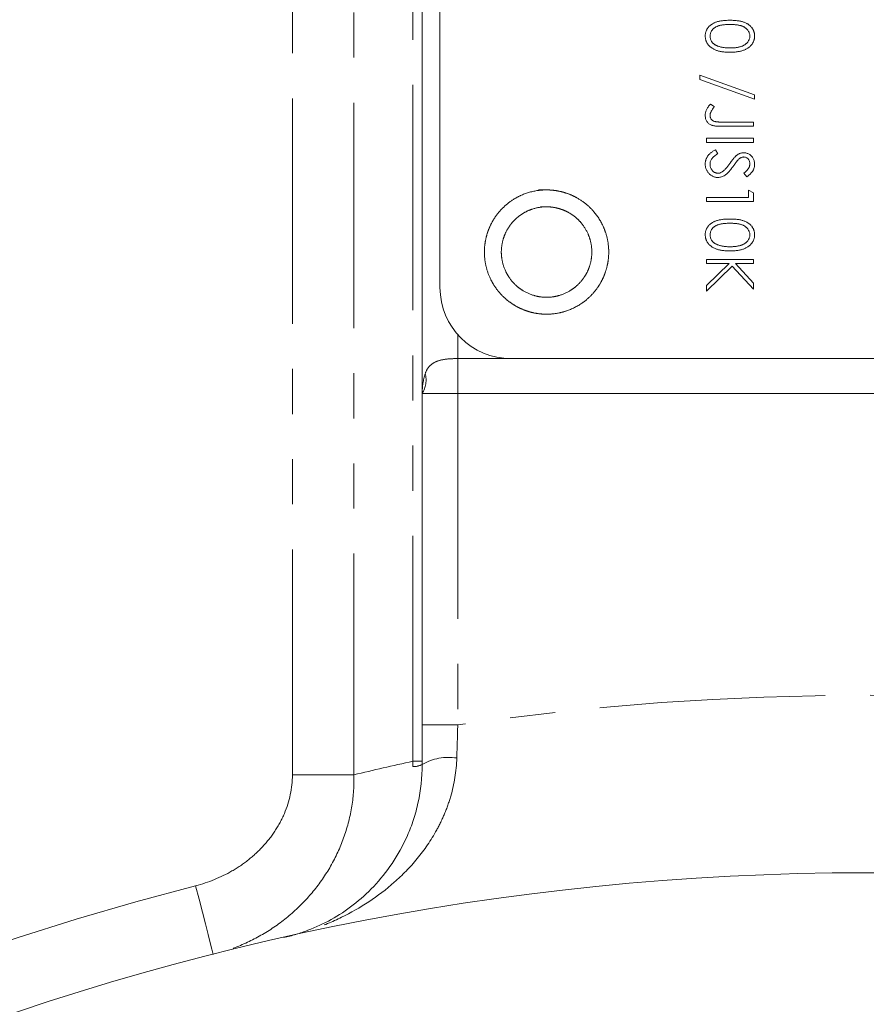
# Model space of a CAD drawing. Header units: millimetres. Extents: x -17 to 394, y -269 to 387.
# Tile 4 of 28: x 34 to 58, y 139 to 167. Entities that reach past the tile are written whole.
import ezdxf

# ---------------------------------------------------------------- set-up
doc = ezdxf.new("R2010")
doc.units = ezdxf.units.MM
doc.linetypes.add('PHANTOM', pattern=[12.7, 6.35, -1.27, 1.27, -1.27, 1.27, -1.27])

msp = doc.modelspace()

# ---------------------------------------------------------------- linework, layer by layer
at = {"color": 8, "linetype": 'PHANTOM', "lineweight": 0}
for p, q in [((45.224, 145.639), (45.224, 221.999)), ((43.569, 176.886), (43.569, 145.256)), ((41.837, 145.256), (41.837, 173.441)), ((46.492, 157.656), (46.492, 156.979)), ((46.492, 156.979), (46.492, 155.999)), ((46.492, 156.979), (47.992, 156.979)), ((46.492, 155.999), (46.492, 146.663)), ((46.492, 146.663), (45.492, 146.663)), ((45.224, 145.639), (45.492, 145.639)), ((43.569, 145.256), (41.837, 145.256))]:
    msp.add_line(p, q, dxfattribs=at)
at = {"color": 7, "linetype": 'Continuous', "lineweight": 15}
for p, q in [((45.492, 155.999), (45.492, 221.999)), ((45.992, 214.979), (45.992, 158.979)), ((53.306, 164.837), (53.306, 164.962)), ((53.306, 164.962), (54.849, 164.409)), ((54.849, 164.284), (53.306, 164.837)), ((54.849, 164.409), (54.849, 164.284)), ((53.611, 164.148), (53.713, 164.078)), ((53.935, 163.64), (54.815, 163.64)), ((54.815, 163.64), (54.815, 163.521)), ((54.815, 163.521), (53.922, 163.521)), ((53.492, 163.182), (54.815, 163.182)), ((53.492, 163.063), (53.492, 163.182)), ((54.815, 163.063), (53.492, 163.063)), ((54.815, 163.182), (54.815, 163.063)), ((53.747, 162.859), (53.814, 162.748)), ((54.625, 162.096), (54.544, 162.203)), ((54.679, 161.723), (54.815, 161.645)), ((54.679, 161.519), (54.679, 161.723)), ((53.492, 161.519), (54.679, 161.519)), ((53.492, 161.401), (53.492, 161.519)), ((54.815, 161.401), (53.492, 161.401)), ((54.815, 161.645), (54.815, 161.401)), ((53.492, 159.773), (54.815, 159.773)), ((53.492, 159.654), (53.492, 159.773)), ((54.815, 159.773), (54.815, 159.654)), ((54.13, 159.654), (53.492, 159.654)), ((53.492, 159.04), (54.13, 159.654)), ((54.221, 159.583), (53.492, 158.882)), ((54.815, 158.933), (54.221, 159.583)), ((54.311, 159.654), (54.815, 159.102)), ((54.815, 159.654), (54.311, 159.654)), ((53.492, 158.882), (53.492, 159.04)), ((54.815, 159.102), (54.815, 158.933)), ((47.992, 156.979), (61.892, 156.979)), ((45.492, 146.663), (45.492, 155.999)), ((45.492, 155.999), (46.492, 155.999)), ((69.492, 155.999), (46.492, 155.999))]:
    msp.add_line(p, q, dxfattribs=at)
at = {"color": 8, "linetype": 'PHANTOM', "lineweight": 0, "flags": 128}
msp.add_lwpolyline([(39.607, 140.195), (39.598, 140.232), (39.57, 140.343), (39.524, 140.522), (39.463, 140.763), (39.388, 141.057), (39.302, 141.392), (39.21, 141.755), (39.114, 142.133)], dxfattribs=at)
at = {"color": 7, "linetype": 'Continuous', "lineweight": 15}
msp.add_circle((57.992, 67.999), 74.5, dxfattribs=at)
msp.add_arc((47.992, 158.979), 2, 180, 270, dxfattribs=at)
at = {"color": 8, "linetype": 'PHANTOM', "lineweight": 0}
for centre, radius, start, end in [((44.905, 156.371), 0.695, 327.6814, 15.1557), ((57.992, 67.999), 79.5, 81.68275, 98.31725), ((62.322, 67.999), 79.5, 102.41964, 103.64374), ((46.235, 144.267), 1.482, 81.0635, 120.0878), ((45.253, 145.998), 0.508, 267.0545, 298.0841), ((57.992, 67.999), 76.5, 104.2869, 125.17971)]:
    msp.add_arc(centre, radius, start, end, dxfattribs=at)
at = {"color": 7, "linetype": 'Continuous', "lineweight": 15}
for points, knots in [([(53.458, 166.064), (53.458, 166.074), (53.459, 166.095), (53.462, 166.125), (53.468, 166.155), (53.476, 166.183), (53.486, 166.212), (53.499, 166.239), (53.514, 166.266), (53.531, 166.291), (53.55, 166.316), (53.572, 166.339), (53.596, 166.361), (53.622, 166.381), (53.65, 166.401), (53.681, 166.418), (53.714, 166.435), (53.749, 166.45), (53.787, 166.463), (53.829, 166.475), (53.874, 166.484), (53.923, 166.492), (53.975, 166.498), (54.031, 166.503), (54.091, 166.505), (54.132, 166.506), (54.153, 166.506)], [0, 0, 0, 0, 0.033787, 0.066622, 0.099285, 0.131361, 0.163585, 0.196104, 0.228902, 0.262158, 0.295991, 0.330218, 0.36506, 0.400951, 0.43762, 0.475708, 0.515381, 0.556414, 0.599765, 0.646424, 0.696431, 0.749782, 0.806573, 0.867436, 0.931887, 1, 1, 1, 1]), ([(54.154, 166.387), (54.136, 166.387), (54.102, 166.387), (54.052, 166.385), (54.005, 166.382), (53.962, 166.378), (53.922, 166.372), (53.886, 166.365), (53.853, 166.357), (53.822, 166.347), (53.795, 166.336), (53.769, 166.324), (53.745, 166.311), (53.723, 166.297), (53.703, 166.281), (53.684, 166.265), (53.667, 166.246), (53.647, 166.221), (53.626, 166.188), (53.608, 166.146), (53.596, 166.103), (53.595, 166.074), (53.594, 166.06)], [0, 0, 0, 0, 0.0729511, 0.1415837, 0.2059265, 0.2653014, 0.3205972, 0.3718165, 0.4187898, 0.4616987, 0.5021336, 0.5408043, 0.5781805, 0.6142969, 0.6496782, 0.6842995, 0.718359, 0.7520809, 0.8176524, 0.8797221, 0.9399656, 1, 1, 1, 1]), ([(54.153, 166.506), (54.174, 166.506), (54.215, 166.505), (54.275, 166.503), (54.332, 166.498), (54.384, 166.492), (54.433, 166.485), (54.478, 166.475), (54.52, 166.464), (54.558, 166.451), (54.593, 166.436), (54.625, 166.42), (54.656, 166.402), (54.684, 166.383), (54.71, 166.362), (54.734, 166.341), (54.756, 166.317), (54.775, 166.292), (54.792, 166.266), (54.808, 166.24), (54.82, 166.212), (54.831, 166.184), (54.839, 166.155), (54.845, 166.125), (54.848, 166.095), (54.849, 166.074), (54.849, 166.064)], [0, 0, 0, 0, 0.068595, 0.133246, 0.194313, 0.251279, 0.304513, 0.354235, 0.400481, 0.443411, 0.484015, 0.523252, 0.561042, 0.5979, 0.633518, 0.668314, 0.702496, 0.736685, 0.770293, 0.803437, 0.835913, 0.86846, 0.900847, 0.933467, 0.966258, 1, 1, 1, 1]), ([(54.713, 166.06), (54.712, 166.074), (54.711, 166.103), (54.7, 166.147), (54.681, 166.188), (54.66, 166.221), (54.641, 166.246), (54.623, 166.264), (54.605, 166.281), (54.584, 166.296), (54.562, 166.311), (54.538, 166.324), (54.513, 166.336), (54.485, 166.347), (54.455, 166.357), (54.422, 166.364), (54.385, 166.372), (54.345, 166.377), (54.302, 166.382), (54.256, 166.385), (54.206, 166.387), (54.171, 166.387), (54.154, 166.387)], [0, 0, 0, 0, 0.0603866, 0.1208832, 0.1827546, 0.247811, 0.2812991, 0.3150876, 0.3497024, 0.3848566, 0.4209662, 0.4585112, 0.4971747, 0.537602, 0.580503, 0.6274675, 0.6783882, 0.7339832, 0.7937467, 0.8577137, 0.9266979, 1, 1, 1, 1]), ([(54.153, 165.607), (54.133, 165.607), (54.093, 165.608), (54.036, 165.61), (53.981, 165.615), (53.93, 165.621), (53.882, 165.63), (53.837, 165.64), (53.795, 165.652), (53.756, 165.666), (53.721, 165.682), (53.687, 165.699), (53.656, 165.717), (53.627, 165.737), (53.6, 165.758), (53.575, 165.781), (53.553, 165.805), (53.533, 165.83), (53.515, 165.857), (53.5, 165.884), (53.487, 165.913), (53.477, 165.941), (53.468, 165.971), (53.463, 166.001), (53.459, 166.032), (53.458, 166.053), (53.458, 166.064)], [0, 0, 0, 0, 0.065063, 0.126773, 0.185516, 0.240765, 0.29298, 0.34225, 0.388919, 0.432776, 0.474628, 0.514775, 0.553606, 0.591426, 0.628028, 0.663804, 0.698984, 0.733591, 0.767628, 0.801208, 0.834264, 0.866981, 0.89972, 0.932702, 0.966176, 1, 1, 1, 1]), ([(53.594, 166.06), (53.594, 166.045), (53.596, 166.016), (53.607, 165.973), (53.625, 165.931), (53.646, 165.899), (53.665, 165.874), (53.682, 165.856), (53.701, 165.84), (53.722, 165.825), (53.744, 165.81), (53.768, 165.798), (53.794, 165.786), (53.812, 165.779), (53.821, 165.776)], [0, 0, 0, 0, 0.112813, 0.225394, 0.339595, 0.459675, 0.521735, 0.583926, 0.648174, 0.713881, 0.781004, 0.851451, 0.924051, 1, 1, 1, 1]), ([(54.849, 166.064), (54.849, 166.053), (54.848, 166.032), (54.845, 166.001), (54.839, 165.971), (54.831, 165.942), (54.82, 165.913), (54.808, 165.885), (54.793, 165.858), (54.775, 165.831), (54.755, 165.806), (54.733, 165.782), (54.709, 165.759), (54.682, 165.738), (54.653, 165.718), (54.621, 165.7), (54.587, 165.683), (54.551, 165.667), (54.512, 165.653), (54.471, 165.64), (54.425, 165.63), (54.377, 165.622), (54.326, 165.615), (54.271, 165.61), (54.213, 165.608), (54.173, 165.607), (54.153, 165.607)], [0, 0, 0, 0, 0.0337881, 0.0671939, 0.0998624, 0.1325666, 0.1651512, 0.1979132, 0.231319, 0.2650833, 0.2992553, 0.3343986, 0.3699428, 0.4062836, 0.4440638, 0.4829977, 0.5233544, 0.5655366, 0.6096129, 0.6563908, 0.7058855, 0.7583245, 0.8138318, 0.8727946, 0.9347222, 1, 1, 1, 1]), ([(54.154, 165.726), (54.169, 165.726), (54.201, 165.726), (54.246, 165.728), (54.289, 165.732), (54.331, 165.736), (54.369, 165.743), (54.406, 165.75), (54.441, 165.76), (54.473, 165.77), (54.503, 165.781), (54.531, 165.794), (54.557, 165.808), (54.581, 165.823), (54.603, 165.839), (54.623, 165.856), (54.64, 165.874), (54.66, 165.899), (54.681, 165.932), (54.7, 165.973), (54.711, 166.016), (54.712, 166.045), (54.713, 166.06)], [0, 0, 0, 0, 0.065681, 0.128486, 0.188175, 0.245106, 0.299448, 0.350823, 0.399942, 0.446672, 0.491255, 0.533376, 0.573853, 0.612526, 0.649597, 0.685532, 0.720106, 0.753838, 0.818925, 0.880493, 0.940311, 1, 1, 1, 1]), ([(53.821, 165.776), (53.833, 165.772), (53.857, 165.764), (53.894, 165.753), (53.933, 165.745), (53.974, 165.738), (54.016, 165.733), (54.06, 165.729), (54.106, 165.726), (54.138, 165.726), (54.154, 165.726)], [0, 0, 0, 0, 0.110588, 0.224542, 0.342503, 0.464324, 0.590756, 0.722227, 0.858843, 1, 1, 1, 1]), ([(53.458, 163.829), (53.459, 163.842), (53.459, 163.868), (53.466, 163.906), (53.476, 163.945), (53.492, 163.983), (53.512, 164.022), (53.539, 164.063), (53.572, 164.106), (53.598, 164.134), (53.611, 164.148)], [0, 0, 0, 0, 0.106071, 0.213422, 0.321685, 0.433858, 0.554081, 0.687587, 0.836466, 1, 1, 1, 1]), ([(53.613, 163.909), (53.61, 163.902), (53.604, 163.888), (53.598, 163.866), (53.595, 163.844), (53.594, 163.83), (53.594, 163.823)], [0, 0, 0, 0, 0.262952, 0.515707, 0.762109, 1, 1, 1, 1]), ([(53.713, 164.078), (53.701, 164.062), (53.68, 164.032), (53.653, 163.987), (53.63, 163.947), (53.618, 163.921), (53.613, 163.909)], [0, 0, 0, 0, 0.2991843, 0.5648989, 0.7985479, 1, 1, 1, 1]), ([(53.922, 163.521), (53.905, 163.521), (53.873, 163.521), (53.828, 163.522), (53.786, 163.525), (53.748, 163.528), (53.714, 163.533), (53.684, 163.538), (53.658, 163.544), (53.629, 163.553), (53.597, 163.569), (53.562, 163.592), (53.531, 163.621), (53.505, 163.654), (53.484, 163.692), (53.469, 163.735), (53.46, 163.781), (53.459, 163.813), (53.458, 163.829)], [0, 0, 0, 0, 0.077361, 0.148542, 0.214008, 0.272995, 0.326409, 0.37388, 0.41602, 0.452126, 0.518002, 0.582367, 0.647044, 0.71333, 0.780912, 0.850395, 0.922923, 1, 1, 1, 1]), ([(53.594, 163.823), (53.594, 163.814), (53.595, 163.795), (53.602, 163.769), (53.612, 163.744), (53.627, 163.721), (53.645, 163.7), (53.667, 163.682), (53.691, 163.668), (53.713, 163.659), (53.734, 163.653), (53.753, 163.65), (53.776, 163.646), (53.801, 163.644), (53.83, 163.642), (53.862, 163.64), (53.897, 163.64), (53.922, 163.64), (53.935, 163.64)], [0, 0, 0, 0, 0.062326, 0.123196, 0.184036, 0.246964, 0.310699, 0.373268, 0.436588, 0.502125, 0.539005, 0.583255, 0.634447, 0.692676, 0.75857, 0.831659, 0.911917, 1, 1, 1, 1]), ([(53.458, 162.457), (53.458, 162.467), (53.459, 162.487), (53.462, 162.516), (53.467, 162.545), (53.475, 162.573), (53.484, 162.6), (53.495, 162.627), (53.509, 162.652), (53.524, 162.678), (53.543, 162.702), (53.564, 162.726), (53.587, 162.75), (53.614, 162.773), (53.643, 162.795), (53.675, 162.817), (53.71, 162.839), (53.735, 162.852), (53.747, 162.859)], [0, 0, 0, 0, 0.057208, 0.113696, 0.169178, 0.224159, 0.27872, 0.333794, 0.389241, 0.445822, 0.503704, 0.564294, 0.627975, 0.695038, 0.765373, 0.839611, 0.917538, 1, 1, 1, 1]), ([(54.339, 162.701), (54.347, 162.706), (54.362, 162.718), (54.386, 162.733), (54.41, 162.746), (54.435, 162.756), (54.461, 162.765), (54.487, 162.77), (54.513, 162.774), (54.531, 162.774), (54.54, 162.775)], [0, 0, 0, 0, 0.133507, 0.262559, 0.388264, 0.512667, 0.633722, 0.755394, 0.877553, 1, 1, 1, 1]), ([(54.54, 162.775), (54.554, 162.774), (54.582, 162.773), (54.622, 162.765), (54.661, 162.752), (54.697, 162.734), (54.731, 162.71), (54.761, 162.683), (54.787, 162.65), (54.809, 162.615), (54.827, 162.576), (54.84, 162.535), (54.847, 162.492), (54.848, 162.463), (54.849, 162.449)], [0, 0, 0, 0, 0.083785, 0.16578, 0.24628, 0.327461, 0.408797, 0.489715, 0.571376, 0.655523, 0.741019, 0.826547, 0.911989, 1, 1, 1, 1]), ([(53.814, 162.748), (53.797, 162.737), (53.764, 162.717), (53.718, 162.684), (53.68, 162.649), (53.649, 162.614), (53.624, 162.576), (53.607, 162.538), (53.596, 162.498), (53.594, 162.471), (53.594, 162.457)], [0, 0, 0, 0, 0.159004, 0.304646, 0.438547, 0.562322, 0.677433, 0.786897, 0.893611, 1, 1, 1, 1]), ([(54.159, 162.484), (54.169, 162.498), (54.188, 162.524), (54.216, 162.562), (54.242, 162.595), (54.265, 162.624), (54.286, 162.649), (54.305, 162.67), (54.323, 162.687), (54.334, 162.696), (54.339, 162.701)], [0, 0, 0, 0, 0.181535, 0.347082, 0.495568, 0.628357, 0.74552, 0.845831, 0.930782, 1, 1, 1, 1]), ([(54.375, 162.569), (54.372, 162.566), (54.366, 162.559), (54.356, 162.546), (54.344, 162.53), (54.328, 162.509), (54.31, 162.485), (54.29, 162.457), (54.268, 162.425), (54.252, 162.403), (54.243, 162.391)], [0, 0, 0, 0, 0.052594, 0.124952, 0.218094, 0.333502, 0.468789, 0.624938, 0.801683, 1, 1, 1, 1]), ([(54.546, 162.656), (54.539, 162.656), (54.524, 162.655), (54.504, 162.651), (54.483, 162.646), (54.462, 162.637), (54.441, 162.626), (54.419, 162.61), (54.397, 162.591), (54.382, 162.576), (54.375, 162.569)], [0, 0, 0, 0, 0.107285, 0.214746, 0.322939, 0.434116, 0.553412, 0.686073, 0.834256, 1, 1, 1, 1]), ([(54.713, 162.462), (54.713, 162.476), (54.712, 162.502), (54.702, 162.539), (54.687, 162.573), (54.666, 162.602), (54.641, 162.626), (54.612, 162.643), (54.579, 162.654), (54.557, 162.655), (54.546, 162.656)], [0, 0, 0, 0, 0.143073, 0.275903, 0.402371, 0.528414, 0.650356, 0.765895, 0.880774, 1, 1, 1, 1]), ([(53.816, 162.079), (53.804, 162.079), (53.781, 162.08), (53.746, 162.086), (53.713, 162.094), (53.681, 162.106), (53.649, 162.122), (53.62, 162.141), (53.591, 162.163), (53.564, 162.189), (53.54, 162.217), (53.518, 162.247), (53.499, 162.278), (53.484, 162.311), (53.473, 162.346), (53.464, 162.381), (53.459, 162.419), (53.458, 162.444), (53.458, 162.457)], [0, 0, 0, 0, 0.061484, 0.121775, 0.18092, 0.240256, 0.300114, 0.361146, 0.423501, 0.488669, 0.553954, 0.617581, 0.680238, 0.742187, 0.804663, 0.868259, 0.93302, 1, 1, 1, 1]), ([(53.594, 162.457), (53.594, 162.445), (53.595, 162.422), (53.601, 162.389), (53.61, 162.356), (53.624, 162.325), (53.64, 162.295), (53.66, 162.27), (53.682, 162.248), (53.707, 162.23), (53.734, 162.216), (53.761, 162.205), (53.789, 162.199), (53.808, 162.198), (53.818, 162.198)], [0, 0, 0, 0, 0.091264, 0.18093, 0.270088, 0.360156, 0.448343, 0.532666, 0.613834, 0.693982, 0.772716, 0.849335, 0.923967, 1, 1, 1, 1]), ([(54.243, 162.391), (54.233, 162.376), (54.212, 162.349), (54.182, 162.309), (54.152, 162.273), (54.123, 162.241), (54.096, 162.212), (54.069, 162.186), (54.042, 162.164), (54.009, 162.14), (53.968, 162.116), (53.918, 162.095), (53.867, 162.082), (53.833, 162.08), (53.816, 162.079)], [0, 0, 0, 0, 0.096972, 0.187773, 0.272396, 0.351321, 0.424335, 0.491909, 0.554233, 0.611268, 0.716348, 0.81454, 0.908495, 1, 1, 1, 1]), ([(53.818, 162.198), (53.829, 162.198), (53.851, 162.2), (53.884, 162.209), (53.917, 162.224), (53.937, 162.238), (53.948, 162.245)], [0, 0, 0, 0, 0.234723, 0.477158, 0.728556, 1, 1, 1, 1]), ([(53.948, 162.245), (53.955, 162.251), (53.971, 162.264), (53.995, 162.285), (54.019, 162.31), (54.046, 162.338), (54.072, 162.37), (54.1, 162.405), (54.129, 162.443), (54.149, 162.47), (54.159, 162.484)], [0, 0, 0, 0, 0.090279, 0.18953, 0.299198, 0.418926, 0.548376, 0.688136, 0.839084, 1, 1, 1, 1]), ([(54.544, 162.203), (54.552, 162.21), (54.568, 162.222), (54.591, 162.241), (54.611, 162.259), (54.629, 162.277), (54.645, 162.293), (54.659, 162.309), (54.671, 162.324), (54.683, 162.344), (54.695, 162.368), (54.706, 162.398), (54.712, 162.429), (54.713, 162.451), (54.713, 162.462)], [0, 0, 0, 0, 0.098469, 0.189629, 0.274184, 0.352183, 0.423199, 0.488551, 0.548473, 0.60144, 0.701198, 0.799592, 0.898545, 1, 1, 1, 1]), ([(54.849, 162.449), (54.848, 162.433), (54.847, 162.402), (54.838, 162.356), (54.823, 162.312), (54.805, 162.277), (54.788, 162.25), (54.772, 162.228), (54.754, 162.207), (54.733, 162.185), (54.709, 162.163), (54.684, 162.141), (54.655, 162.118), (54.635, 162.104), (54.625, 162.096)], [0, 0, 0, 0, 0.107233, 0.213252, 0.31883, 0.426794, 0.483646, 0.543604, 0.608308, 0.677127, 0.750686, 0.828713, 0.91219, 1, 1, 1, 1]), ([(48.761, 161.729), (49.108, 161.729), (49.221, 161.718), (49.445, 161.673), (49.556, 161.64), (49.768, 161.552), (49.868, 161.498), (50.059, 161.371), (50.149, 161.297), (50.391, 161.055), (50.521, 160.86), (50.696, 160.439), (50.742, 160.21), (50.742, 159.863), (50.731, 159.749), (50.686, 159.526), (50.652, 159.415), (50.565, 159.203), (50.511, 159.102), (50.384, 158.912), (50.31, 158.822), (50.068, 158.58), (49.873, 158.45), (49.452, 158.275), (49.221, 158.229), (48.879, 158.229), (48.763, 158.24), (48.539, 158.285), (48.43, 158.318), (48.218, 158.405), (48.116, 158.46), (47.926, 158.587), (47.837, 158.659), (47.674, 158.822), (47.601, 158.911), (47.475, 159.1), (47.42, 159.202), (47.288, 159.52), (47.242, 159.747), (47.242, 160.094), (47.253, 160.208), (47.298, 160.431), (47.331, 160.542), (47.419, 160.754), (47.473, 160.855), (47.599, 161.045), (47.673, 161.135), (47.915, 161.377), (48.11, 161.508), (48.531, 161.683), (48.761, 161.729), (49.108, 161.729)], [-0.0625, -0.0625, 0, 0, 0.03125, 0.03125, 0.0625, 0.0625, 0.09375, 0.09375, 0.125, 0.125, 0.1875, 0.1875, 0.25, 0.25, 0.28125, 0.28125, 0.3125, 0.3125, 0.34375, 0.34375, 0.375, 0.375, 0.4375, 0.4375, 0.5, 0.5, 0.53125, 0.53125, 0.5625, 0.5625, 0.59375, 0.59375, 0.625, 0.625, 0.65625, 0.65625, 0.6875, 0.6875, 0.75, 0.75, 0.78125, 0.78125, 0.8125, 0.8125, 0.84375, 0.84375, 0.875, 0.875, 0.9375, 0.9375, 1, 1, 1.03125, 1.03125]), ([(48.824, 161.253), (49.16, 161.253), (49.325, 161.22), (49.557, 161.124), (49.63, 161.085), (49.768, 160.992), (49.834, 160.939), (50.01, 160.763), (50.105, 160.621), (50.232, 160.314), (50.266, 160.147), (50.266, 159.81), (50.233, 159.645), (50.137, 159.414), (50.098, 159.341), (50.005, 159.203), (49.951, 159.137), (49.775, 158.961), (49.633, 158.866), (49.327, 158.739), (49.159, 158.705), (48.827, 158.705), (48.66, 158.738), (48.352, 158.866), (48.211, 158.959), (47.973, 159.196), (47.88, 159.336), (47.752, 159.645), (47.718, 159.81), (47.718, 160.147), (47.751, 160.312), (47.847, 160.543), (47.886, 160.617), (47.978, 160.755), (48.032, 160.821), (48.208, 160.997), (48.35, 161.092), (48.657, 161.219), (48.824, 161.253), (49.16, 161.253)], [-0.0625, -0.0625, 0, 0, 0.0625, 0.0625, 0.09375, 0.09375, 0.125, 0.125, 0.1875, 0.1875, 0.25, 0.25, 0.3125, 0.3125, 0.34375, 0.34375, 0.375, 0.375, 0.4375, 0.4375, 0.5, 0.5, 0.5625, 0.5625, 0.625, 0.625, 0.6875, 0.6875, 0.75, 0.75, 0.8125, 0.8125, 0.84375, 0.84375, 0.875, 0.875, 0.9375, 0.9375, 1, 1, 1.0625, 1.0625]), ([(53.458, 160.467), (53.458, 160.477), (53.459, 160.498), (53.462, 160.528), (53.468, 160.558), (53.476, 160.587), (53.486, 160.615), (53.499, 160.642), (53.514, 160.669), (53.531, 160.694), (53.55, 160.719), (53.572, 160.742), (53.596, 160.764), (53.622, 160.784), (53.65, 160.804), (53.681, 160.821), (53.714, 160.838), (53.749, 160.853), (53.787, 160.866), (53.829, 160.878), (53.874, 160.887), (53.923, 160.895), (53.975, 160.901), (54.031, 160.906), (54.091, 160.909), (54.132, 160.909), (54.153, 160.909)], [0, 0, 0, 0, 0.033787, 0.066622, 0.099285, 0.131361, 0.163585, 0.196104, 0.228902, 0.262158, 0.295991, 0.330218, 0.36506, 0.400951, 0.43762, 0.475708, 0.515381, 0.556414, 0.599765, 0.646424, 0.696431, 0.749782, 0.806573, 0.867436, 0.931887, 1, 1, 1, 1]), ([(54.153, 160.909), (54.174, 160.909), (54.215, 160.909), (54.275, 160.906), (54.332, 160.901), (54.384, 160.895), (54.433, 160.888), (54.478, 160.878), (54.52, 160.867), (54.558, 160.854), (54.593, 160.839), (54.625, 160.823), (54.656, 160.805), (54.684, 160.786), (54.71, 160.765), (54.734, 160.744), (54.756, 160.72), (54.775, 160.695), (54.792, 160.669), (54.808, 160.643), (54.82, 160.615), (54.831, 160.587), (54.839, 160.558), (54.845, 160.528), (54.848, 160.498), (54.849, 160.477), (54.849, 160.467)], [0, 0, 0, 0, 0.068595, 0.133246, 0.194313, 0.251279, 0.304513, 0.354235, 0.400481, 0.443411, 0.484015, 0.523252, 0.561042, 0.5979, 0.633518, 0.668314, 0.702496, 0.736685, 0.770293, 0.803437, 0.835913, 0.86846, 0.900847, 0.933467, 0.966258, 1, 1, 1, 1]), ([(54.154, 160.79), (54.136, 160.79), (54.102, 160.79), (54.052, 160.788), (54.005, 160.785), (53.962, 160.781), (53.922, 160.775), (53.886, 160.768), (53.853, 160.76), (53.822, 160.75), (53.795, 160.739), (53.769, 160.727), (53.745, 160.714), (53.723, 160.7), (53.703, 160.684), (53.684, 160.668), (53.667, 160.649), (53.647, 160.624), (53.626, 160.591), (53.608, 160.549), (53.596, 160.506), (53.595, 160.477), (53.594, 160.463)], [0, 0, 0, 0, 0.072951, 0.141584, 0.205926, 0.265301, 0.320597, 0.371817, 0.41879, 0.461699, 0.502134, 0.540804, 0.578181, 0.614297, 0.649678, 0.684299, 0.718359, 0.752081, 0.817652, 0.879722, 0.939966, 1, 1, 1, 1]), ([(54.713, 160.463), (54.712, 160.477), (54.711, 160.507), (54.7, 160.55), (54.681, 160.591), (54.66, 160.624), (54.641, 160.65), (54.623, 160.667), (54.605, 160.684), (54.584, 160.699), (54.562, 160.714), (54.538, 160.727), (54.513, 160.739), (54.485, 160.75), (54.455, 160.76), (54.422, 160.768), (54.385, 160.775), (54.345, 160.78), (54.302, 160.785), (54.256, 160.788), (54.206, 160.79), (54.171, 160.79), (54.154, 160.79)], [0, 0, 0, 0, 0.060387, 0.120883, 0.182755, 0.247811, 0.281299, 0.315088, 0.349702, 0.384857, 0.420966, 0.458511, 0.497175, 0.537602, 0.580503, 0.627468, 0.678388, 0.733983, 0.793747, 0.857714, 0.926698, 1, 1, 1, 1]), ([(54.153, 160.01), (54.133, 160.01), (54.093, 160.011), (54.036, 160.013), (53.981, 160.018), (53.93, 160.024), (53.882, 160.033), (53.837, 160.043), (53.795, 160.055), (53.756, 160.069), (53.721, 160.085), (53.687, 160.102), (53.656, 160.12), (53.627, 160.14), (53.6, 160.161), (53.575, 160.184), (53.553, 160.208), (53.533, 160.234), (53.515, 160.26), (53.5, 160.287), (53.487, 160.316), (53.477, 160.344), (53.468, 160.374), (53.463, 160.404), (53.459, 160.435), (53.458, 160.456), (53.458, 160.467)], [0, 0, 0, 0, 0.0650633, 0.1267732, 0.1855158, 0.2407647, 0.2929798, 0.3422504, 0.3889193, 0.4327757, 0.4746284, 0.5147747, 0.5536059, 0.5914264, 0.6280281, 0.6638036, 0.6989843, 0.7335915, 0.7676285, 0.8012083, 0.8342638, 0.8669807, 0.8997197, 0.9327019, 0.9661759, 1, 1, 1, 1]), ([(53.594, 160.463), (53.594, 160.448), (53.596, 160.419), (53.607, 160.376), (53.625, 160.334), (53.646, 160.302), (53.665, 160.277), (53.682, 160.259), (53.701, 160.243), (53.722, 160.228), (53.744, 160.214), (53.768, 160.201), (53.794, 160.189), (53.812, 160.182), (53.821, 160.179)], [0, 0, 0, 0, 0.112813, 0.225394, 0.339595, 0.459675, 0.521735, 0.583926, 0.648174, 0.713881, 0.781004, 0.851451, 0.924051, 1, 1, 1, 1]), ([(54.849, 160.467), (54.849, 160.456), (54.848, 160.435), (54.845, 160.404), (54.839, 160.374), (54.831, 160.345), (54.82, 160.316), (54.808, 160.288), (54.793, 160.261), (54.775, 160.234), (54.755, 160.209), (54.733, 160.185), (54.709, 160.162), (54.682, 160.141), (54.653, 160.121), (54.621, 160.103), (54.587, 160.086), (54.551, 160.07), (54.512, 160.056), (54.471, 160.043), (54.425, 160.033), (54.377, 160.025), (54.326, 160.018), (54.271, 160.013), (54.213, 160.011), (54.173, 160.01), (54.153, 160.01)], [0, 0, 0, 0, 0.033788, 0.067194, 0.099862, 0.132567, 0.165151, 0.197913, 0.231319, 0.265083, 0.299255, 0.334399, 0.369943, 0.406284, 0.444064, 0.482998, 0.523354, 0.565537, 0.609613, 0.656391, 0.705885, 0.758325, 0.813832, 0.872795, 0.934722, 1, 1, 1, 1]), ([(54.154, 160.129), (54.169, 160.129), (54.201, 160.129), (54.246, 160.131), (54.289, 160.135), (54.331, 160.139), (54.369, 160.146), (54.406, 160.153), (54.441, 160.163), (54.473, 160.173), (54.503, 160.184), (54.531, 160.197), (54.557, 160.211), (54.581, 160.226), (54.603, 160.242), (54.623, 160.259), (54.64, 160.277), (54.66, 160.302), (54.681, 160.335), (54.7, 160.376), (54.711, 160.419), (54.712, 160.448), (54.713, 160.463)], [0, 0, 0, 0, 0.065681, 0.128486, 0.188175, 0.245106, 0.299448, 0.350823, 0.399942, 0.446672, 0.491255, 0.533376, 0.573853, 0.612526, 0.649597, 0.685532, 0.720106, 0.753838, 0.818925, 0.880493, 0.940311, 1, 1, 1, 1]), ([(53.821, 160.179), (53.833, 160.175), (53.857, 160.167), (53.894, 160.156), (53.933, 160.148), (53.974, 160.141), (54.016, 160.136), (54.06, 160.132), (54.106, 160.129), (54.138, 160.129), (54.154, 160.129)], [0, 0, 0, 0, 0.110588, 0.224542, 0.342503, 0.464324, 0.590756, 0.722227, 0.858843, 1, 1, 1, 1]), ([(45.492, 145.549), (45.492, 145.173), (45.45, 144.82), (45.341, 144.317), (45.296, 144.154), (45.194, 143.84), (45.137, 143.691), (44.949, 143.262), (44.802, 142.999), (44.482, 142.522), (44.309, 142.309), (43.762, 141.729), (43.354, 141.42), (42.716, 141.065), (42.498, 140.963), (42.164, 140.836), (42.052, 140.797), (41.824, 140.729), (41.708, 140.698), (41.593, 140.672)], [0, 0, 0, 0, 0.125, 0.125, 0.1875, 0.1875, 0.25, 0.25, 0.375, 0.375, 0.5, 0.5, 0.75, 0.75, 0.875, 0.875, 0.9375, 0.9375, 1, 1, 1, 1])]:
    msp.add_open_spline(points, degree=3, knots=knots, dxfattribs=at)
at = {"color": 8, "linetype": 'PHANTOM', "lineweight": 0}
for points, knots in [([(45.576, 156.553), (45.603, 156.635), (45.642, 156.706), (45.75, 156.823), (45.82, 156.868), (45.983, 156.932), (46.078, 156.952), (46.278, 156.975), (46.385, 156.979), (46.492, 156.979)], [0, 0, 0, 0, 0.25, 0.25, 0.5, 0.5, 0.75, 0.75, 1, 1, 1, 1]), ([(46.465, 145.731), (46.454, 145.352), (46.393, 144.996), (46.246, 144.487), (46.187, 144.32), (46.053, 144.002), (45.979, 143.85), (45.739, 143.412), (45.552, 143.142), (45.149, 142.651), (44.933, 142.431), (44.25, 141.828), (43.745, 141.501), (42.962, 141.117), (42.696, 141.006), (42.288, 140.863), (42.151, 140.819), (41.874, 140.74), (41.732, 140.703), (41.593, 140.672)], [0, 0, 0, 0, 0.125, 0.125, 0.1875, 0.1875, 0.25, 0.25, 0.375, 0.375, 0.5, 0.5, 0.75, 0.75, 0.875, 0.875, 0.9375, 0.9375, 1, 1, 1, 1]), ([(39.114, 142.133), (39.476, 142.226), (39.817, 142.364), (40.296, 142.642), (40.452, 142.747), (40.743, 142.978), (40.879, 143.104), (41.129, 143.374), (41.244, 143.519), (41.449, 143.83), (41.538, 143.996), (41.756, 144.508), (41.837, 144.88), (41.837, 145.256)], [0, 0, 0, 0, 0.25, 0.25, 0.375, 0.375, 0.5, 0.5, 0.625, 0.625, 0.75, 0.75, 1, 1, 1, 1]), ([(43.569, 145.256), (43.577, 144.961), (43.557, 144.668), (43.465, 144.088), (43.393, 143.804), (43.202, 143.257), (43.083, 142.991), (42.799, 142.481), (42.638, 142.243), (42.28, 141.798), (42.084, 141.59), (41.655, 141.206), (41.422, 141.03), (40.94, 140.722), (40.688, 140.588), (40.162, 140.361), (39.887, 140.267), (39.607, 140.195)], [0, 0, 0, 0, 0.125, 0.125, 0.25, 0.25, 0.375, 0.375, 0.5, 0.5, 0.625, 0.625, 0.75, 0.75, 0.875, 0.875, 1, 1, 1, 1])]:
    msp.add_open_spline(points, degree=3, knots=knots, dxfattribs=at)
for points in [[(45.576, 156.553), (45.517, 156.375), (45.492, 156.187), (45.492, 155.999)], [(46.492, 146.663), (46.483, 146.35), (46.474, 146.039), (46.465, 145.731)], [(45.224, 145.639), (45.225, 145.589), (45.226, 145.54), (45.227, 145.49)]]:
    msp.add_open_spline(points, degree=3, dxfattribs=at)
at = {"color": 7, "linetype": 'Continuous', "lineweight": 15}
msp.add_open_spline([(45.492, 145.549), (45.492, 145.917), (45.492, 146.289), (45.492, 146.663)], degree=3, dxfattribs=at)

doc.saveas('drawing.dxf')
